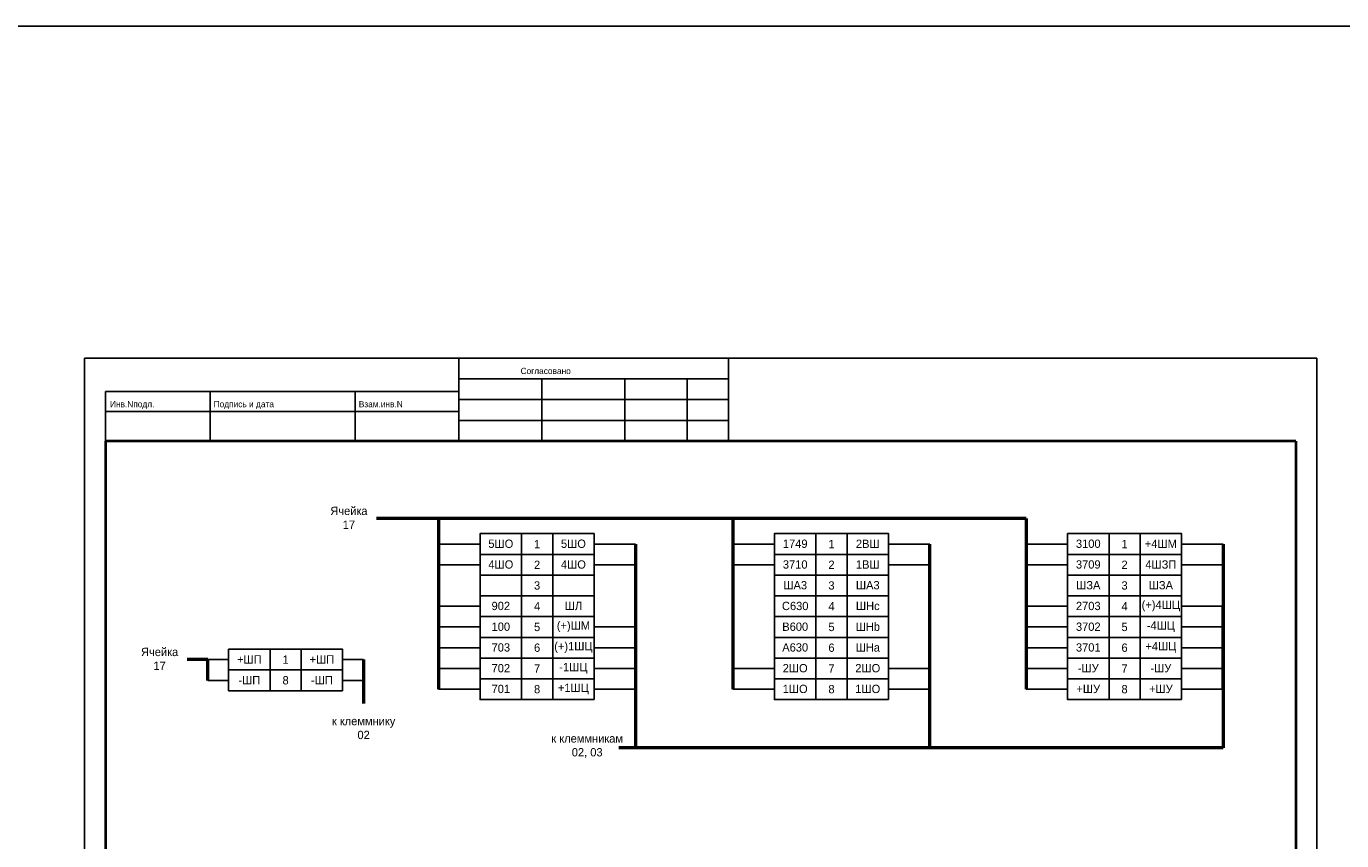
# Model space of a CAD drawing. Header units: millimetres. Extents: x 7700 to 12777, y -2533 to 2568.
# Tile 56 of 74: x 11244 to 11561, y 156 to 352. Entities that reach past the tile are written whole.
import ezdxf

# ---------------------------------------------------------------- set-up
doc = ezdxf.new("R2010")
doc.units = ezdxf.units.MM
doc.styles.add('SIMPLEX', font='txt', dxfattribs={"height": 5})

msp = doc.modelspace()

# ---------------------------------------------------------------- linework, layer by layer
for p, q in [((11258.31, 272.14), (11555.36, 272.14)), ((11258.31, 272.14), (11555.36, 272.14)), ((11258.31, 272.14), (11258.31, -147.87)), ((11348.55, 272.14), (11348.55, 252.14)), ((11413.55, 252.14), (11413.55, 272.14)), ((11555.36, 272.14), (11555.36, -147.87)), ((11348.55, 267.14), (11413.55, 267.14)), ((11368.55, 267.14), (11368.55, 252.14)), ((11388.55, 267.14), (11388.55, 252.14)), ((11403.55, 267.14), (11403.55, 252.14)), ((11263.36, 264.14), (11263.36, 252.14)), ((11263.36, 264.14), (11348.55, 264.14)), ((11288.55, 264.14), (11288.55, 252.14)), ((11323.55, 264.14), (11323.55, 252.14)), ((11348.55, 262.14), (11413.55, 262.14)), ((11263.36, 259.27), (11348.55, 259.27)), ((11348.55, 257.14), (11413.55, 257.14)), ((11353.66, 227.34), (11343.66, 227.34)), ((11381.16, 227.34), (11391.16, 227.34)), ((11424.63, 227.34), (11414.63, 227.34)), ((11452.13, 227.34), (11462.13, 227.34)), ((11495.29, 227.34), (11485.29, 227.34)), ((11522.79, 227.34), (11532.79, 227.34)), ((11353.66, 222.34), (11343.66, 222.34)), ((11381.16, 222.34), (11391.16, 222.34)), ((11424.63, 222.34), (11414.63, 222.34)), ((11452.13, 222.34), (11462.13, 222.34)), ((11495.29, 222.34), (11485.29, 222.34)), ((11522.79, 222.34), (11532.79, 222.34)), ((11353.66, 212.34), (11343.66, 212.34)), ((11495.29, 212.34), (11485.29, 212.34)), ((11522.79, 212.34), (11532.79, 212.34)), ((11353.66, 207.34), (11343.66, 207.34)), ((11381.16, 207.34), (11391.16, 207.34)), ((11495.29, 207.34), (11485.29, 207.34)), ((11522.79, 207.34), (11532.79, 207.34)), ((11353.66, 202.34), (11343.66, 202.34)), ((11381.16, 202.34), (11391.16, 202.34)), ((11495.29, 202.34), (11485.29, 202.34)), ((11522.79, 202.34), (11532.79, 202.34)), ((11293.02, 199.48), (11288.02, 199.48)), ((11325.52, 199.48), (11320.52, 199.48)), ((11353.66, 197.34), (11343.66, 197.34)), ((11381.16, 197.34), (11391.16, 197.34)), ((11424.63, 197.34), (11414.63, 197.34)), ((11452.13, 197.34), (11462.13, 197.34)), ((11495.29, 197.34), (11485.29, 197.34)), ((11522.79, 197.34), (11532.79, 197.34)), ((11293.02, 194.48), (11288.02, 194.48)), ((11325.52, 194.48), (11320.52, 194.48)), ((11353.66, 192.34), (11343.66, 192.34)), ((11381.16, 192.34), (11391.16, 192.34)), ((11424.63, 192.34), (11414.63, 192.34)), ((11452.13, 192.34), (11462.13, 192.34)), ((11495.29, 192.34), (11485.29, 192.34)), ((11522.79, 192.34), (11532.79, 192.34))]:
    msp.add_line(p, q)
at = {"lineweight": 40}
for p, q in [((11263.36, 252.14), (11263.36, -142.95)), ((11550.36, 252.14), (11550.36, -142.95))]:
    msp.add_line(p, q, dxfattribs=at)
at = {"linetype": 'Continuous', "lineweight": 40}
msp.add_line((11550.36, 252.14), (11263.36, 252.14), dxfattribs=at)
at = {"linetype": 'Continuous'}
for p, q in [((11364.37, 252.14), (11344.37, 252.14)), ((11404.37, 252.14), (11384.37, 252.14))]:
    msp.add_line(p, q, dxfattribs=at)
at = {"lineweight": 50}
for p, q in [((11485.29, 233.48), (11328.66, 233.48)), ((11343.66, 233.48), (11343.66, 192.34)), ((11414.63, 233.48), (11414.63, 192.34)), ((11485.29, 233.48), (11485.29, 192.34)), ((11391.16, 227.34), (11391.16, 178.24)), ((11462.13, 178.24), (11462.13, 227.34)), ((11532.79, 227.34), (11532.79, 178.24)), ((11532.79, 192.34), (11532.79, 212.34)), ((11288.02, 199.48), (11283.02, 199.48)), ((11288.02, 194.48), (11288.02, 199.48)), ((11325.52, 199.48), (11325.52, 188.86)), ((11391.16, 178.24), (11387.15, 178.24)), ((11532.79, 178.24), (11391.16, 178.24))]:
    msp.add_line(p, q, dxfattribs=at)
at = {"color": 2}
msp.add_lwpolyline([(7699.67, 352.14), (11847.35, 352.14), (11847.35, -224.35), (7699.67, -224.35)], close=True, dxfattribs=at)
for points in [[(11363.66, 224.84), (11353.66, 224.84), (11353.66, 229.84), (11363.66, 229.84)], [(11363.66, 224.84), (11353.66, 224.84), (11353.66, 229.84), (11363.66, 229.84)], [(11363.66, 224.84), (11371.16, 224.84), (11371.16, 229.84), (11363.66, 229.84)], [(11381.16, 224.84), (11371.16, 224.84), (11371.16, 229.84), (11381.16, 229.84)], [(11381.16, 224.84), (11371.16, 224.84), (11371.16, 229.84), (11381.16, 229.84)], [(11434.63, 224.84), (11424.63, 224.84), (11424.63, 229.84), (11434.63, 229.84)], [(11434.63, 224.84), (11424.63, 224.84), (11424.63, 229.84), (11434.63, 229.84)], [(11434.63, 224.84), (11442.13, 224.84), (11442.13, 229.84), (11434.63, 229.84)], [(11452.13, 224.84), (11442.13, 224.84), (11442.13, 229.84), (11452.13, 229.84)], [(11452.13, 224.84), (11442.13, 224.84), (11442.13, 229.84), (11452.13, 229.84)], [(11505.29, 224.84), (11495.29, 224.84), (11495.29, 229.84), (11505.29, 229.84)], [(11505.29, 224.84), (11495.29, 224.84), (11495.29, 229.84), (11505.29, 229.84)], [(11505.29, 224.84), (11512.79, 224.84), (11512.79, 229.84), (11505.29, 229.84)], [(11522.79, 224.84), (11512.79, 224.84), (11512.79, 229.84), (11522.79, 229.84)], [(11522.79, 224.84), (11512.79, 224.84), (11512.79, 229.84), (11522.79, 229.84)], [(11363.66, 219.84), (11353.66, 219.84), (11353.66, 224.84), (11363.66, 224.84)], [(11363.66, 219.84), (11353.66, 219.84), (11353.66, 224.84), (11363.66, 224.84)], [(11363.66, 219.84), (11371.16, 219.84), (11371.16, 224.84), (11363.66, 224.84)], [(11381.16, 219.84), (11371.16, 219.84), (11371.16, 224.84), (11381.16, 224.84)], [(11381.16, 219.84), (11371.16, 219.84), (11371.16, 224.84), (11381.16, 224.84)], [(11434.63, 219.84), (11424.63, 219.84), (11424.63, 224.84), (11434.63, 224.84)], [(11434.63, 219.84), (11424.63, 219.84), (11424.63, 224.84), (11434.63, 224.84)], [(11434.63, 219.84), (11442.13, 219.84), (11442.13, 224.84), (11434.63, 224.84)], [(11452.13, 219.84), (11442.13, 219.84), (11442.13, 224.84), (11452.13, 224.84)], [(11452.13, 219.84), (11442.13, 219.84), (11442.13, 224.84), (11452.13, 224.84)], [(11505.29, 219.84), (11495.29, 219.84), (11495.29, 224.84), (11505.29, 224.84)], [(11505.29, 219.84), (11495.29, 219.84), (11495.29, 224.84), (11505.29, 224.84)], [(11505.29, 219.84), (11512.79, 219.84), (11512.79, 224.84), (11505.29, 224.84)], [(11522.79, 219.84), (11512.79, 219.84), (11512.79, 224.84), (11522.79, 224.84)], [(11522.79, 219.84), (11512.79, 219.84), (11512.79, 224.84), (11522.79, 224.84)], [(11363.66, 214.84), (11353.66, 214.84), (11353.66, 219.84), (11363.66, 219.84)], [(11363.66, 214.84), (11353.66, 214.84), (11353.66, 219.84), (11363.66, 219.84)], [(11363.66, 214.84), (11371.16, 214.84), (11371.16, 219.84), (11363.66, 219.84)], [(11381.16, 214.84), (11371.16, 214.84), (11371.16, 219.84), (11381.16, 219.84)], [(11381.16, 214.84), (11371.16, 214.84), (11371.16, 219.84), (11381.16, 219.84)], [(11434.63, 214.84), (11424.63, 214.84), (11424.63, 219.84), (11434.63, 219.84)], [(11434.63, 214.84), (11424.63, 214.84), (11424.63, 219.84), (11434.63, 219.84)], [(11434.63, 214.84), (11442.13, 214.84), (11442.13, 219.84), (11434.63, 219.84)], [(11452.13, 214.84), (11442.13, 214.84), (11442.13, 219.84), (11452.13, 219.84)], [(11452.13, 214.84), (11442.13, 214.84), (11442.13, 219.84), (11452.13, 219.84)], [(11505.29, 214.84), (11495.29, 214.84), (11495.29, 219.84), (11505.29, 219.84)], [(11505.29, 214.84), (11495.29, 214.84), (11495.29, 219.84), (11505.29, 219.84)], [(11505.29, 214.84), (11512.79, 214.84), (11512.79, 219.84), (11505.29, 219.84)], [(11522.79, 214.84), (11512.79, 214.84), (11512.79, 219.84), (11522.79, 219.84)], [(11522.79, 214.84), (11512.79, 214.84), (11512.79, 219.84), (11522.79, 219.84)], [(11363.66, 209.84), (11353.66, 209.84), (11353.66, 214.84), (11363.66, 214.84)], [(11363.66, 209.84), (11353.66, 209.84), (11353.66, 214.84), (11363.66, 214.84)], [(11363.66, 209.84), (11371.16, 209.84), (11371.16, 214.84), (11363.66, 214.84)], [(11381.16, 209.84), (11371.16, 209.84), (11371.16, 214.84), (11381.16, 214.84)], [(11381.16, 209.84), (11371.16, 209.84), (11371.16, 214.84), (11381.16, 214.84)], [(11434.63, 209.84), (11424.63, 209.84), (11424.63, 214.84), (11434.63, 214.84)], [(11434.63, 209.84), (11424.63, 209.84), (11424.63, 214.84), (11434.63, 214.84)], [(11434.63, 209.84), (11442.13, 209.84), (11442.13, 214.84), (11434.63, 214.84)], [(11452.13, 209.84), (11442.13, 209.84), (11442.13, 214.84), (11452.13, 214.84)], [(11452.13, 209.84), (11442.13, 209.84), (11442.13, 214.84), (11452.13, 214.84)], [(11505.29, 209.84), (11495.29, 209.84), (11495.29, 214.84), (11505.29, 214.84)], [(11505.29, 209.84), (11495.29, 209.84), (11495.29, 214.84), (11505.29, 214.84)], [(11505.29, 209.84), (11512.79, 209.84), (11512.79, 214.84), (11505.29, 214.84)], [(11522.79, 209.84), (11512.79, 209.84), (11512.79, 214.84), (11522.79, 214.84)], [(11522.79, 209.84), (11512.79, 209.84), (11512.79, 214.84), (11522.79, 214.84)], [(11363.66, 204.84), (11353.66, 204.84), (11353.66, 209.84), (11363.66, 209.84)], [(11363.66, 204.84), (11353.66, 204.84), (11353.66, 209.84), (11363.66, 209.84)], [(11363.66, 204.84), (11371.16, 204.84), (11371.16, 209.84), (11363.66, 209.84)], [(11381.16, 204.84), (11371.16, 204.84), (11371.16, 209.84), (11381.16, 209.84)], [(11381.16, 204.84), (11371.16, 204.84), (11371.16, 209.84), (11381.16, 209.84)], [(11434.63, 204.84), (11424.63, 204.84), (11424.63, 209.84), (11434.63, 209.84)], [(11434.63, 204.84), (11424.63, 204.84), (11424.63, 209.84), (11434.63, 209.84)], [(11434.63, 204.84), (11442.13, 204.84), (11442.13, 209.84), (11434.63, 209.84)], [(11452.13, 204.84), (11442.13, 204.84), (11442.13, 209.84), (11452.13, 209.84)], [(11452.13, 204.84), (11442.13, 204.84), (11442.13, 209.84), (11452.13, 209.84)], [(11505.29, 204.84), (11495.29, 204.84), (11495.29, 209.84), (11505.29, 209.84)], [(11505.29, 204.84), (11495.29, 204.84), (11495.29, 209.84), (11505.29, 209.84)], [(11505.29, 204.84), (11512.79, 204.84), (11512.79, 209.84), (11505.29, 209.84)], [(11522.79, 204.84), (11512.79, 204.84), (11512.79, 209.84), (11522.79, 209.84)], [(11522.79, 204.84), (11512.79, 204.84), (11512.79, 209.84), (11522.79, 209.84)], [(11363.66, 199.84), (11353.66, 199.84), (11353.66, 204.84), (11363.66, 204.84)], [(11363.66, 199.84), (11353.66, 199.84), (11353.66, 204.84), (11363.66, 204.84)], [(11363.66, 199.84), (11371.16, 199.84), (11371.16, 204.84), (11363.66, 204.84)], [(11381.16, 199.84), (11371.16, 199.84), (11371.16, 204.84), (11381.16, 204.84)], [(11381.16, 199.84), (11371.16, 199.84), (11371.16, 204.84), (11381.16, 204.84)], [(11434.63, 199.84), (11424.63, 199.84), (11424.63, 204.84), (11434.63, 204.84)], [(11434.63, 199.84), (11424.63, 199.84), (11424.63, 204.84), (11434.63, 204.84)], [(11434.63, 199.84), (11442.13, 199.84), (11442.13, 204.84), (11434.63, 204.84)], [(11452.13, 199.84), (11442.13, 199.84), (11442.13, 204.84), (11452.13, 204.84)], [(11452.13, 199.84), (11442.13, 199.84), (11442.13, 204.84), (11452.13, 204.84)], [(11505.29, 199.84), (11495.29, 199.84), (11495.29, 204.84), (11505.29, 204.84)], [(11505.29, 199.84), (11495.29, 199.84), (11495.29, 204.84), (11505.29, 204.84)], [(11505.29, 199.84), (11512.79, 199.84), (11512.79, 204.84), (11505.29, 204.84)], [(11522.79, 199.84), (11512.79, 199.84), (11512.79, 204.84), (11522.79, 204.84)], [(11522.79, 199.84), (11512.79, 199.84), (11512.79, 204.84), (11522.79, 204.84)], [(11303.02, 196.98), (11293.02, 196.98), (11293.02, 201.98), (11303.02, 201.98)], [(11303.02, 196.98), (11293.02, 196.98), (11293.02, 201.98), (11303.02, 201.98)], [(11303.02, 196.98), (11310.52, 196.98), (11310.52, 201.98), (11303.02, 201.98)], [(11320.52, 196.98), (11310.52, 196.98), (11310.52, 201.98), (11320.52, 201.98)], [(11320.52, 196.98), (11310.52, 196.98), (11310.52, 201.98), (11320.52, 201.98)], [(11363.66, 194.84), (11353.66, 194.84), (11353.66, 199.84), (11363.66, 199.84)], [(11363.66, 194.84), (11353.66, 194.84), (11353.66, 199.84), (11363.66, 199.84)], [(11363.66, 194.84), (11371.16, 194.84), (11371.16, 199.84), (11363.66, 199.84)], [(11381.16, 194.84), (11371.16, 194.84), (11371.16, 199.84), (11381.16, 199.84)], [(11381.16, 194.84), (11371.16, 194.84), (11371.16, 199.84), (11381.16, 199.84)], [(11434.63, 194.84), (11424.63, 194.84), (11424.63, 199.84), (11434.63, 199.84)], [(11434.63, 194.84), (11424.63, 194.84), (11424.63, 199.84), (11434.63, 199.84)], [(11434.63, 194.84), (11442.13, 194.84), (11442.13, 199.84), (11434.63, 199.84)], [(11452.13, 194.84), (11442.13, 194.84), (11442.13, 199.84), (11452.13, 199.84)], [(11452.13, 194.84), (11442.13, 194.84), (11442.13, 199.84), (11452.13, 199.84)], [(11505.29, 194.84), (11495.29, 194.84), (11495.29, 199.84), (11505.29, 199.84)], [(11505.29, 194.84), (11495.29, 194.84), (11495.29, 199.84), (11505.29, 199.84)], [(11505.29, 194.84), (11512.79, 194.84), (11512.79, 199.84), (11505.29, 199.84)], [(11522.79, 194.84), (11512.79, 194.84), (11512.79, 199.84), (11522.79, 199.84)], [(11522.79, 194.84), (11512.79, 194.84), (11512.79, 199.84), (11522.79, 199.84)], [(11303.02, 191.98), (11293.02, 191.98), (11293.02, 196.98), (11303.02, 196.98)], [(11303.02, 191.98), (11293.02, 191.98), (11293.02, 196.98), (11303.02, 196.98)], [(11303.02, 191.98), (11310.52, 191.98), (11310.52, 196.98), (11303.02, 196.98)], [(11320.52, 191.98), (11310.52, 191.98), (11310.52, 196.98), (11320.52, 196.98)], [(11320.52, 191.98), (11310.52, 191.98), (11310.52, 196.98), (11320.52, 196.98)], [(11363.66, 189.84), (11353.66, 189.84), (11353.66, 194.84), (11363.66, 194.84)], [(11363.66, 189.84), (11353.66, 189.84), (11353.66, 194.84), (11363.66, 194.84)], [(11363.66, 189.84), (11371.16, 189.84), (11371.16, 194.84), (11363.66, 194.84)], [(11381.16, 189.84), (11371.16, 189.84), (11371.16, 194.84), (11381.16, 194.84)], [(11381.16, 189.84), (11371.16, 189.84), (11371.16, 194.84), (11381.16, 194.84)], [(11434.63, 189.84), (11424.63, 189.84), (11424.63, 194.84), (11434.63, 194.84)], [(11434.63, 189.84), (11424.63, 189.84), (11424.63, 194.84), (11434.63, 194.84)], [(11434.63, 189.84), (11442.13, 189.84), (11442.13, 194.84), (11434.63, 194.84)], [(11452.13, 189.84), (11442.13, 189.84), (11442.13, 194.84), (11452.13, 194.84)], [(11452.13, 189.84), (11442.13, 189.84), (11442.13, 194.84), (11452.13, 194.84)], [(11505.29, 189.84), (11495.29, 189.84), (11495.29, 194.84), (11505.29, 194.84)], [(11505.29, 189.84), (11495.29, 189.84), (11495.29, 194.84), (11505.29, 194.84)], [(11505.29, 189.84), (11512.79, 189.84), (11512.79, 194.84), (11505.29, 194.84)], [(11522.79, 189.84), (11512.79, 189.84), (11512.79, 194.84), (11522.79, 194.84)], [(11522.79, 189.84), (11512.79, 189.84), (11512.79, 194.84), (11522.79, 194.84)]]:
    msp.add_lwpolyline(points, close=True)

# ---------------------------------------------------------------- texts
at = {"linetype": 'Continuous', "style": 'SIMPLEX'}
for s, p in [('Согласовано', (11363.42, 268.31)), ('Инв.Nподл.', (11264.42, 260.31)), ('Подпись и дата', (11289.42, 260.31)), ('Взам.инв.N', (11324.42, 260.31))]:
    msp.add_text(s, height=1.5, dxfattribs=at).set_placement(p)
at = {"char_height": 2, "attachment_point": 5, "style": 'SIMPLEX'}
for s, insert, width, rotation in [('Ячейка 17', (11322.03, 233.66), 9.9995, 0.0001), ('5ШО', (11358.66, 227.4), 9.9995, 0), ('5ШО', (11376.16, 227.4), 9.9995, 0), ('1749', (11429.63, 227.4), 9.9995, 0), ('2ВШ', (11447.13, 227.4), 9.9995, 0), ('3100', (11500.29, 227.4), 9.9995, 0), ('+4ШМ', (11517.79, 227.4), 9.9995, 0), ('4ШО', (11358.66, 222.4), 9.9995, 0), ('4ШО', (11376.16, 222.4), 9.9995, 0), ('3710', (11429.63, 222.4), 9.9995, 0), ('1ВШ', (11447.13, 222.4), 9.9995, 0), ('3709', (11500.29, 222.4), 9.9995, 0), ('4ШЗП', (11517.79, 222.4), 9.9995, 0), ('ША3', (11429.63, 217.4), 9.9995, 0), ('ША3', (11447.13, 217.4), 9.9995, 0), ('ШЗА', (11500.29, 217.4), 9.9995, 0), ('ШЗА', (11517.79, 217.4), 9.9995, 0), ('902', (11358.66, 212.4), 9.9995, 0), ('ШЛ', (11376.16, 212.4), 9.9995, 0), ('C630', (11429.63, 212.4), 9.9995, 0), ('ШНс', (11447.13, 212.4), 9.9995, 0), ('2703', (11500.29, 212.4), 9.9995, 0), ('(+)4ШЦ', (11517.79, 212.4), 9.9995, 0), ('100', (11358.66, 207.4), 9.9995, 0), ('(+)ШМ', (11376.16, 207.4), 9.9995, 0), ('B600', (11429.63, 207.4), 9.9995, 0), ('ШНb', (11447.13, 207.4), 9.9995, 0), ('3702', (11500.29, 207.4), 9.9995, 0), ('-4ШЦ', (11517.79, 207.4), 9.9995, 0), ('703', (11358.66, 202.4), 9.9995, 0), ('(+)1ШЦ', (11376.16, 202.4), 9.9995, 0), ('A630', (11429.63, 202.4), 9.9995, 0), ('ШНa', (11447.13, 202.4), 9.9995, 0), ('3701', (11500.29, 202.4), 9.9995, 0), ('+4ШЦ', (11517.79, 202.4), 9.9995, 0), ('Ячейка 17', (11276.39, 199.66), 9.9995, 0.0001), ('+ШП', (11298.02, 199.54), 9.9995, 0), ('+ШП', (11315.52, 199.54), 9.9995, 0), ('702', (11358.66, 197.4), 9.9995, 0), ('-1ШЦ', (11376.16, 197.4), 9.9995, 0), ('2ШО', (11429.63, 197.4), 9.9995, 0), ('2ШО', (11447.13, 197.4), 9.9995, 0), ('-ШУ', (11500.29, 197.4), 9.9995, 0), ('-ШУ', (11517.79, 197.4), 9.9995, 0), ('-ШП', (11298.02, 194.54), 9.9995, 0), ('-ШП', (11315.52, 194.54), 9.9995, 0), ('701', (11358.66, 192.4), 9.9995, 0), ('+1ШЦ', (11376.16, 192.4), 9.9995, 0), ('1ШО', (11429.63, 192.4), 9.9995, 0), ('1ШО', (11447.13, 192.4), 9.9995, 0), ('+ШУ', (11500.29, 192.4), 9.9995, 0), ('+ШУ', (11517.79, 192.4), 9.9995, 0), ('к клеммнику \\P02', (11325.58, 182.98), 24.2261, 0), ('к клеммникам \\P02, 03', (11379.48, 178.63), 24.2261, 0)]:
    msp.add_mtext(s, dxfattribs=dict(at, insert=insert, width=width, rotation=rotation))
at = {"char_height": 2, "width": 9.9995, "attachment_point": 5, "style": 'SIMPLEX'}
for s, insert in [('1', (11367.41, 227.34)), ('1', (11438.38, 227.34)), ('1', (11509.04, 227.34)), ('2', (11367.41, 222.34)), ('2', (11438.38, 222.34)), ('2', (11509.04, 222.34)), ('3', (11367.41, 217.34)), ('3', (11438.38, 217.34)), ('3', (11509.04, 217.34)), ('4', (11367.41, 212.34)), ('4', (11438.38, 212.34)), ('4', (11509.04, 212.34)), ('5', (11367.41, 207.34)), ('5', (11438.38, 207.34)), ('5', (11509.04, 207.34)), ('6', (11367.41, 202.34)), ('6', (11438.38, 202.34)), ('6', (11509.04, 202.34)), ('1', (11306.77, 199.48)), ('7', (11367.41, 197.34)), ('7', (11438.38, 197.34)), ('7', (11509.04, 197.34)), ('8', (11306.77, 194.48)), ('8', (11367.41, 192.34)), ('8', (11438.38, 192.34)), ('8', (11509.04, 192.34))]:
    msp.add_mtext(s, dxfattribs=dict(at, insert=insert))

doc.saveas('drawing.dxf')
